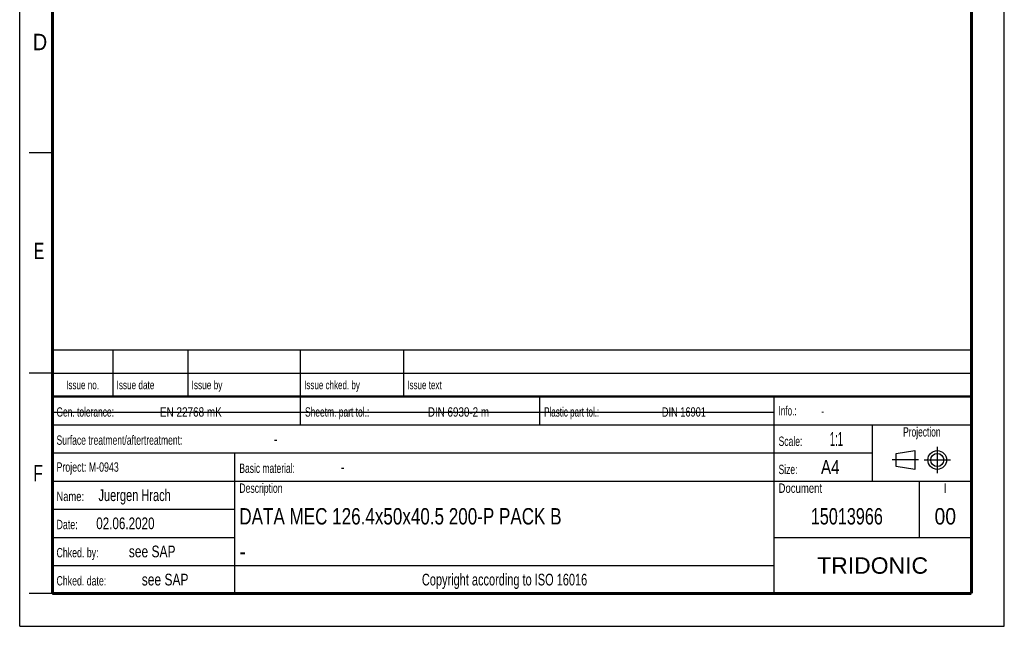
# Model space of a CAD drawing. Header units: millimetres. Extents: x 0 to 210, y 0 to 297.
# Tile 1 of 18: x 0 to 210, y 0 to 129. Entities that reach past the tile are written whole.
import ezdxf
from ezdxf.enums import TextEntityAlignment as Align

# ---------------------------------------------------------------- set-up
doc = ezdxf.new("R2010")
doc.units = ezdxf.units.MM
doc.header["$LTSCALE"] = 19.36
doc.linetypes.add('CENTER', pattern=[0.6, 0.375, -0.075, 0.075, -0.075])
doc.layers.get('0').update_dxf_attribs({"linetype": 'CONTINUOUS'})
doc.layers.add('DEFAULT_1', color=7, linetype='CENTER')
doc.layers.add('Z_NOTICE', color=7, linetype='CONTINUOUS')
doc.styles.get("Standard").update_dxf_attribs({"font": 'txt', "width": 0.7})
doc.styles.add('TEXTSTYLE_2', font='txt', dxfattribs={"width": 0.75})
doc.styles.add('TEXTSTYLE_5', font='arial.ttf')

# ---------------------------------------------------------------- blocks, each defined once
blk = doc.blocks.new('PROJEKTIONSMETHODE_BL0', base_point=(192.31, 35.47))
at = {"color": 2, "linetype": 'CONTINUOUS'}
for p, q in [((186.91, 36.87), (190.91, 37.47)), ((186.91, 34.07), (186.91, 36.87)), ((190.91, 37.47), (190.91, 33.47)), ((190.91, 33.47), (186.91, 34.07))]:
    blk.add_line(p, q, dxfattribs=at)
for radius in [2, 1.4]:
    blk.add_circle((195.71, 35.47), radius, dxfattribs=at)
at = {"layer": 'DEFAULT_1', "color": 2, "linetype": 'CENTER'}
for p, q in [((195.71, 38.27), (195.71, 32.67)), ((191.71, 35.47), (186.11, 35.47)), ((192.91, 35.47), (198.5, 35.47))]:
    blk.add_line(p, q, dxfattribs=at)

msp = doc.modelspace()

# ---------------------------------------------------------------- linework, layer by layer
at = {"color": 2, "linetype": 'CONTINUOUS'}
for p, q in [((0, 0), (0, 297)), ((210, 0), (210, 297)), ((7, 101), (2, 101)), ((6.913619, 48.960154), (6.913619, 58.960154)), ((6.913619, 58.960154), (202.913619, 58.960154)), ((19.913619, 48.960154), (19.913619, 58.960154)), ((35.913619, 48.960154), (35.913619, 58.960154)), ((59.913619, 48.960154), (59.913619, 58.960154)), ((81.913619, 48.960154), (81.913619, 58.960154)), ((202.913619, 48.960154), (202.913619, 58.960154)), ((7, 54), (2, 54)), ((6.913619, 53.960154), (202.913619, 53.960154)), ((6.913546, 6.960131), (6.913546, 48.960131)), ((6.913546, 48.960131), (202.913546, 48.960131)), ((6.913619, 48.960154), (202.913619, 48.960154)), ((59.913546, 42.960131), (59.913546, 48.960131)), ((110.913546, 42.960131), (110.913546, 48.960131)), ((160.913546, 6.960131), (160.913546, 48.960131)), ((202.913546, 6.960131), (202.913546, 48.960131)), ((6.913546, 42.960131), (202.913546, 42.960131)), ((181.913546, 30.960131), (181.913546, 42.960131)), ((6.913546, 36.960131), (181.913546, 36.960131)), ((45.913546, 6.960131), (45.913546, 36.960131)), ((6.913546, 30.960131), (202.913546, 30.960131)), ((191.913546, 18.960131), (191.913546, 30.960131)), ((6.913546, 24.960131), (45.913546, 24.960131)), ((6.913546, 18.960131), (45.913546, 18.960131)), ((160.913546, 18.960131), (202.913546, 18.960131)), ((6.913546, 12.960131), (160.913546, 12.960131)), ((7, 7), (2, 7)), ((6.913546, 6.960131), (202.913546, 6.960131)), ((0, 0), (210, 0))]:
    msp.add_line(p, q, dxfattribs=at)
at = {"color": 7, "linetype": 'CONTINUOUS'}
msp.add_line((6.94873, 45.692725), (160.74873, 45.692725), dxfattribs=at)
for points, const_width in [([(7, 7), (7, 290)], 0.7), ([(203, 7), (203, 290)], 0.7), ([(7, 49), (203, 49)], 0.5), ([(7, 7), (203, 7)], 0.7)]:
    msp.add_lwpolyline(points, dxfattribs=dict(at, const_width=const_width))

# ---------------------------------------------------------------- block references
at = {"color": 2, "linetype": 'CONTINUOUS'}
msp.add_blockref('PROJEKTIONSMETHODE_BL0', (192.305085, 35.469747), dxfattribs=at)

# ---------------------------------------------------------------- texts
at = {"color": 5, "linetype": 'CONTINUOUS', "style": 'TEXTSTYLE_2'}
for s, width, p in [('D', 0.904762, (2.807294, 122.85717)), ('E', 0.714286, (3.002453, 78.302471)), ('F', 0.714286, (2.922192, 30.897042))]:
    msp.add_text(s, height=3.5, dxfattribs=dict(at, width=width)).set_placement(p)
at = {"layer": 'Z_NOTICE', "color": 5, "linetype": 'CONTINUOUS', "style": 'TEXTSTYLE_2'}
for s, height, width, p in [('Issue date ', 1.8, 0.725108, (20.663619, 50.560154)), ('Issue by ', 1.8, 0.732804, (36.663619, 50.560154)), ('Issue chked. by', 1.8, 0.711111, (60.663619, 50.560154)), ('Issue text ', 1.8, 0.712121, (82.663619, 50.560154)), ('Gen. tolerance:', 2, 0.669841, (7.851046, 44.710131)), ('EN 22768 mK', 2, 0.792208, (29.91057, 44.710131)), ('Sheetm. part tol.:', 2, 0.67328, (60.851046, 44.710131)), ('DIN 6930-2 m', 2, 0.78373, (87.053427, 44.710131)), ('Plastic part tol.:', 2, 0.642857, (111.851046, 44.710131)), ('DIN 16901', 2, 0.73545, (136.958189, 44.710131)), ('Info.: ', 2, 0.64966, (161.851046, 44.960131)), ('Surface treatment/aftertreatment: ', 2, 0.681373, (7.851046, 38.710131)), ('Scale:  ', 2, 0.684524, (161.851046, 38.460131)), ('1:1', 3, 0.5, (172.803427, 38.460131)), ('-', 2.5, 0.714286, (54.184379, 38.710131)), ('Project: M-0943', 2, 0.703175, (7.851046, 32.960131)), ('Basic material: ', 2, 0.675595, (46.851046, 32.710131)), ('-', 2.5, 0.714286, (68.470094, 32.710131)), ('Size: ', 2, 0.678571, (161.851046, 32.460131)), (' A4', 3, 0.809524, (169.993903, 32.460131)), ('Juergen Hrach', 2.5, 0.703297, (16.803427, 26.710131)), ('Description', 2, 0.688312, (46.851046, 28.460131)), ('Document', 2, 0.761905, (161.851046, 28.460131)), ('Name: ', 2, 0.746032, (7.851046, 26.710131)), ('02.06.2020', 2.5, 0.742857, (16.327237, 20.710131)), ('Date: ', 2, 0.706349, (7.851046, 20.710131)), ('Chked. by: ', 2, 0.701299, (7.851046, 14.710131)), ('see SAP', 2.5, 0.765306, (23.279618, 14.710131)), ('Chked. date: ', 2, 0.699634, (7.851046, 8.710131)), ('see SAP', 2.5, 0.765306, (26.041522, 8.710131))]:
    msp.add_text(s, height=height, dxfattribs=dict(at, width=width)).set_placement(p)
for s, height, width, p in [('Issue no.', 1.8, 0.719577, (13.413619, 50.560154)), ('Projection', 2, 0.671429, (192.413546, 40.460131)), ('I', 2, 0.833333, (197.413546, 28.460131)), ('Copyright according to ISO 16016', 2.5, 0.700149, (103.413546, 8.710131))]:
    msp.add_text(s, height=height, dxfattribs=dict(at, width=width)).set_placement(p, align=Align.CENTER)
at = {"layer": 'Z_NOTICE', "color": 5, "linetype": 'CONTINUOUS', "width": 0.714286}
msp.add_text('-', height=1.8, dxfattribs=at).set_placement((170.946284, 44.960131))
at = {"layer": 'Z_NOTICE', "color": 7, "linetype": 'CONTINUOUS', "style": 'TEXTSTYLE_2'}
for s, width, p in [('DATA MEC 126.4x50x40.5 200-P PACK B', 0.776871, (46.851046, 21.710131)), ('-', 0.904762, (46.851046, 14.210131))]:
    msp.add_text(s, height=3.5, dxfattribs=dict(at, width=width)).set_placement(p)
for s, width, p in [('15013966', 0.738095, (176.413546, 21.710131)), ('00', 0.880952, (197.413546, 21.710131))]:
    msp.add_text(s, height=3.5, dxfattribs=dict(at, width=width)).set_placement(p, align=Align.CENTER)
at = {"layer": 'Z_NOTICE', "color": 5, "linetype": 'CONTINUOUS', "style": 'TEXTSTYLE_5'}
msp.add_text('TRIDONIC', height=3.5, dxfattribs=at).set_placement((181.913546, 11.210131), align=Align.CENTER)

doc.saveas('drawing.dxf')
